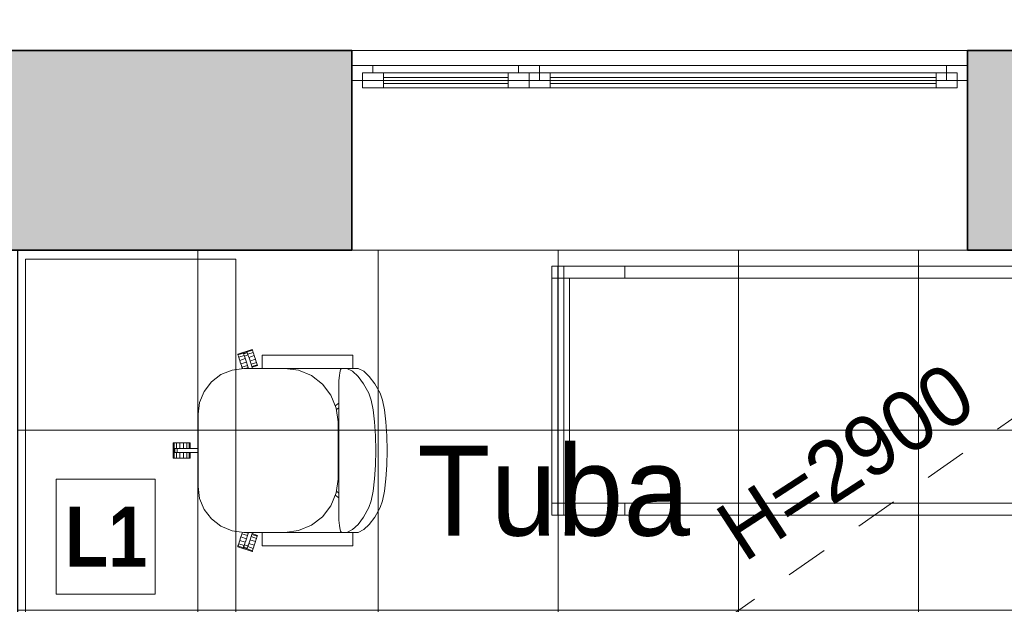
# Model space of a CAD drawing. Header units: millimetres. Extents: x -2932 to 42461, y -10716 to 17298.
# Tile 124 of 168: x 19309 to 22587, y 11320 to 13268. Entities that reach past the tile are written whole.
import ezdxf

# ---------------------------------------------------------------- set-up
doc = ezdxf.new("R2010")
doc.units = ezdxf.units.MM
doc.header["$MEASUREMENT"] = 0
for name, pattern in [('Aligning Line', [635, 317.5, -317.5]), ('Dashed', [423.333333, 211.666667, -211.666667]), ('Small Dashed', [282.222222, 141.111111, -141.111111]), ('Wipeout_Contour', [1000, 0, -1000])]:
    doc.linetypes.add(name, pattern=pattern)
for name, color, linetype, lineweight in [('0_Pen_No__1', 7, 'Continuous', 13), ('A-FLOR.IFC Model_Pen_No__2', 8, 'Continuous', 15), ('ARCHICAD Windows_Pen_No__2', 8, 'Continuous', 15), ('ARCHICAD Zone Stamps_Pen_No__1', 7, 'Continuous', 13), ('Cut Pattern-2_Pen_No__2', 8, 'Continuous', 15), ('Grids-2_Pen_No__1', 7, 'Continuous', 13), ('I-FURN.IFC Model_Pen_No__2', 8, 'Continuous', 15), ('I-WALL.IFC Model_Pen_No__2', 8, 'Continuous', 15), ('I-WALL.IFC Model_Pen_No__27', 7, 'Continuous', 35), ('SA_LAGI_Pen_No__1', 7, 'Continuous', 13), ('Walls-1_Pen_No__1', 7, 'Continuous', 13), ('Walls_Pen_No__1', 7, 'Continuous', 13), ('Windows-1_Pen_No__1', 7, 'Continuous', 13), ('Windows_Pen_No__1', 7, 'Continuous', 13)]:
    doc.layers.add(name, color=color, linetype=linetype, lineweight=lineweight)
doc.layers.add('Furniture-1_Pen_No__62', color=7, linetype='Continuous', lineweight=20, true_color=0xaaaaaa)
doc.layers.add('SA_LAGI_Pen_No__102', color=7, linetype='Continuous', lineweight=13, true_color=0xcccccc)
doc.layers.add('I-WALL.IFC Model', color=7, linetype='Continuous')
doc.styles.add('GENERATED_STYLE_1', font='txt', dxfattribs={"width": 0.95})
doc.styles.add('GENERATED_STYLE_2', font='txt', dxfattribs={"width": 0.84})
doc.styles.add('GENERATED_STYLE_4', font='txt', dxfattribs={"width": 0.84})
doc.dimstyles.new('GENERATED_STYLE__2', dxfattribs={"dimtxt": 200, "dimasz": 152, "dimexe": 0.18, "dimexo": 0.0625, "dimgap": 0.09, "dimtad": 1, "dimtih": 1, "dimtoh": 1, "dimdec": 0, "dimzin": 0, "dimdsep": 46, "dimtxsty": 'GENERATED_STYLE_2', "dimblk": 'ARROWHEAD_2', "dimblk1": 'ARROWHEAD_2', "dimblk2": 'ARROWHEAD_2', "dimcen": 0.09, "dimse1": 1, "dimse2": 1, "dimclrd": 7, "dimclre": 7, "dimclrt": 7, "dimadec": 0, "dimazin": 0, "dimtfac": 1, "dimtdec": 4, "dimtmove": 0, "dimatfit": 3, "dimfxl": 0, "dimtolj": 1, "dimtzin": 0, "dimarcsym": 0})

# ---------------------------------------------------------------- blocks, each defined once
blk = doc.blocks.new('*D84')
at = {"layer": '0_Pen_No__1', "color": 7, "linetype": 'Continuous', "lineweight": 13}
for p, q in [((19185.5, 15323), (19185.5, 15623)), ((19301.5, 15323), (19301.5, 15623)), ((19243.2, 15573), (19127.8, 15373)), ((19359.2, 15573), (19243.8, 15373)), ((19185.5, 15473), (19301.5, 15473))]:
    blk.add_line(p, q, dxfattribs=at)
blk = doc.blocks.new('ARROWHEAD_2')
at = {"color": 0, "linetype": 'Continuous', "lineweight": 0}
for p, q in [((-0.378, -0.655), (0.378, 0.655)), ((0, 0), (-1, 0))]:
    blk.add_line(p, q, dxfattribs=at)
blk = doc.blocks.new('*D85')
at = {"layer": '0_Pen_No__1', "color": 7, "linetype": 'Continuous', "lineweight": 13}
for p, q in [((19301.5, 15323), (19301.5, 15623)), ((23391.3, 15323), (23391.3, 15623)), ((19359.2, 15573), (19243.8, 15373)), ((23449, 15573), (23333.5, 15373)), ((19301.5, 15473), (23391.3, 15473))]:
    blk.add_line(p, q, dxfattribs=at)
at = {"color": 254, "linetype": 'Wipeout_Contour', "lineweight": 0, "ltscale": 105790.71678}
blk.add_wipeout([(21024.8, 15481.1), (21668, 15481.1), (21668, 15744.8), (21024.8, 15744.8)], dxfattribs=at)
at = {"color": 254, "linetype": 'Wipeout_Contour', "lineweight": 0, "ltscale": 111661.33218}
blk.add_wipeout([(22915.3, 15481.1), (23365.3, 15481.1), (23365.3, 15744.8), (22915.3, 15744.8)], dxfattribs=at)
at = {"layer": '0_Pen_No__1', "color": 7, "lineweight": 13, "char_height": 200, "attachment_point": 7, "style": 'GENERATED_STYLE_2'}
for s, insert in [('\\A1;{\\pql;\\fArial|b0|i0|c0|p34;4\xa0090}', (21056.6, 15513)), ('\\A1;{\\pql;\\fArial|b0|i0|c0|p34;163}', (22947.1, 15513))]:
    blk.add_mtext(s, dxfattribs=dict(at, insert=insert))
blk = doc.blocks.new('*D106')
at = {"layer": '0_Pen_No__1', "color": 7, "linetype": 'Continuous', "lineweight": 13}
for p, q in [((18685, 15671.2), (18685, 15971.2)), ((20415, 15671.2), (20415, 15971.2)), ((18742.7, 15921.2), (18627.3, 15721.2)), ((20472.7, 15921.2), (20357.3, 15721.2)), ((18685, 15821.2), (20415, 15821.2))]:
    blk.add_line(p, q, dxfattribs=at)
at = {"color": 254, "linetype": 'Wipeout_Contour', "lineweight": 0, "ltscale": 100956.440724}
blk.add_wipeout([(19228.4, 15829.3), (19871.6, 15829.3), (19871.6, 16093), (19228.4, 16093)], dxfattribs=at)
at = {"layer": '0_Pen_No__1', "color": 7, "lineweight": 13, "insert": (19260.3, 15861.2), "char_height": 200, "attachment_point": 7, "style": 'GENERATED_STYLE_2'}
blk.add_mtext('\\A1;{\\pql;\\fArial|b0|i0|c0|p34;1\xa0730}', dxfattribs=at)
blk = doc.blocks.new('*D107')
at = {"layer": '0_Pen_No__1', "color": 7, "linetype": 'Continuous', "lineweight": 13}
for p, q in [((20415, 15671.2), (20415, 15971.2)), ((22465, 15671.2), (22465, 15971.2)), ((20472.7, 15921.2), (20357.3, 15721.2)), ((22522.7, 15921.2), (22407.3, 15721.2)), ((20415, 15821.2), (22465, 15821.2))]:
    blk.add_line(p, q, dxfattribs=at)
at = {"color": 254, "linetype": 'Wipeout_Contour', "lineweight": 0, "ltscale": 106919.03899}
blk.add_wipeout([(21118.4, 15829.3), (21761.6, 15829.3), (21761.6, 16093), (21118.4, 16093)], dxfattribs=at)
at = {"layer": '0_Pen_No__1', "color": 7, "lineweight": 13, "insert": (21150.3, 15861.2), "char_height": 200, "attachment_point": 7, "style": 'GENERATED_STYLE_2'}
blk.add_mtext('\\A1;{\\pql;\\fArial|b0|i0|c0|p34;2\xa0050}', dxfattribs=at)
blk = doc.blocks.new('*D108')
at = {"layer": '0_Pen_No__1', "color": 7, "linetype": 'Continuous', "lineweight": 13}
for p, q in [((22465, 15671.2), (22465, 15971.2)), ((24175, 15671.2), (24175, 15971.2)), ((22522.7, 15921.2), (22407.3, 15721.2)), ((24232.7, 15921.2), (24117.3, 15721.2)), ((22465, 15821.2), (24175, 15821.2))]:
    blk.add_line(p, q, dxfattribs=at)
at = {"color": 254, "linetype": 'Wipeout_Contour', "lineweight": 0, "ltscale": 113039.86052}
blk.add_wipeout([(22998.4, 15829.3), (23641.6, 15829.3), (23641.6, 16093), (22998.4, 16093)], dxfattribs=at)
at = {"layer": '0_Pen_No__1', "color": 7, "lineweight": 13, "insert": (23030.3, 15861.2), "char_height": 200, "attachment_point": 7, "style": 'GENERATED_STYLE_2'}
blk.add_mtext('\\A1;{\\pql;\\fArial|b0|i0|c0|p34;1\xa0710}', dxfattribs=at)

msp = doc.modelspace()

# ---------------------------------------------------------------- hatches: boundary and pattern name
at = {"layer": 'I-WALL.IFC Model', "linetype": 'Continuous', "lineweight": 0, "true_color": 0x000000}
for points in [[(20415, 13165), (18685, 13165), (18685, 12500), (20415, 12500)], [(24175, 13165), (22465, 13165), (22465, 12500), (24175, 12500)]]:
    msp.add_hatch(color=178, dxfattribs=at).paths.add_polyline_path(points)

# ---------------------------------------------------------------- linework, layer by layer
at = {"layer": 'A-FLOR.IFC Model_Pen_No__2', "color": 8, "linetype": 'Continuous', "lineweight": 15, "flags": 128}
msp.add_lwpolyline([(-100, 6430), (0, 6430), (0, 0), (30435, 0), (30435, 6520), (38315, 6520), (38315, 12500), (12000, 12500), (12000, 7875), (8430, 7875), (8430, 12496.2), (2165, 12496.2), (2165, 11220), (-100, 11220)], close=True, dxfattribs=at)
at = {"layer": 'A-FLOR.IFC Model_Pen_No__2', "color": 8, "linetype": 'Dashed', "lineweight": 15, "flags": 128}
msp.add_lwpolyline([(0, 0), (30430, 0), (30430, 6520), (33865, 6520), (33865, 0), (38600, 0), (38600, 5615), (38315, 5615), (38315, 12500), (12000, 12500), (12000, 7905), (8430, 7905), (8430, 12496.2), (2165, 12496.2), (2165, 6180), (0, 6180)], close=True, dxfattribs=at)
at = {"layer": 'ARCHICAD Windows_Pen_No__2', "color": 8, "linetype": 'Continuous', "lineweight": 15}
for p, q in [((20415, 13065), (20415, 13115)), ((20415, 13115), (22465, 13115)), ((22465, 13115), (22465, 13065)), ((22465, 13065), (20415, 13065)), ((20450, 13040), (20450, 13065)), ((21005, 13065), (21005, 13040)), ((22430, 13065), (22430, 13040)), ((21005, 13040), (20450, 13040)), ((22430, 13040), (21005, 13040))]:
    msp.add_line(p, q, dxfattribs=at)
at = {"layer": 'I-FURN.IFC Model_Pen_No__2', "color": 8, "linetype": 'Continuous', "lineweight": 15}
for p, q in [((19328, 12470), (20028, 12470)), ((19328, 11110), (19328, 12470)), ((20028, 11110), (20028, 12470)), ((21080, 12446.7), (21080, 12406.7)), ((21120, 12446.7), (21080, 12446.7)), ((21100, 12446.7), (21100, 11616.7)), ((23408, 12446.7), (21100, 12446.7)), ((21120, 12446.7), (21323.2, 12446.7)), ((21120, 12406.7), (21120, 12446.7)), ((21323.2, 12446.7), (23144.8, 12446.7)), ((21323.2, 12406.7), (21323.2, 12446.7)), ((21080, 12406.7), (21080, 11656.7)), ((21080, 12406.7), (21120, 12406.7)), ((21120, 11656.7), (21120, 12406.7)), ((21120, 12406.7), (21247, 12406.7)), ((21139, 11656.7), (21139, 12406.7)), ((21247, 12406.7), (23221, 12406.7)), ((20034.5, 12153.2), (20082.8, 12168.9)), ((20065.6, 12160.4), (20083.7, 12166.3)), ((20082.8, 12168.9), (20083.1, 12168)), ((20083.1, 12168), (20083.7, 12166.3)), ((20083.7, 12166.3), (20084.9, 12162.6)), ((20035, 12151.9), (20034.5, 12153.2)), ((20035.4, 12150.6), (20035, 12151.9)), ((20035.4, 12150.6), (20053.5, 12156.5)), ((20036.6, 12146.9), (20035.4, 12150.6)), ((20037.8, 12143.2), (20036.6, 12146.9)), ((20055.9, 12149), (20037.8, 12143.2)), ((20039.6, 12137.8), (20037.8, 12143.2)), ((20041.3, 12132.4), (20039.6, 12137.8)), ((20041.3, 12132.4), (20059.4, 12138.3)), ((20043.2, 12126.4), (20041.3, 12132.4)), ((20053.5, 12156.5), (20065.6, 12160.4)), ((20053.9, 12155.2), (20053.5, 12156.5)), ((20054.3, 12153.9), (20053.9, 12155.2)), ((20054.3, 12153.9), (20066.4, 12157.8)), ((20055.5, 12150.3), (20054.3, 12153.9)), ((20056.7, 12146.7), (20055.5, 12150.3)), ((20056.7, 12146.7), (20068.7, 12150.7)), ((20057.8, 12143.2), (20056.7, 12146.7)), ((20060, 12136.5), (20057.8, 12143.2)), ((20070.1, 12105.4), (20060, 12136.5)), ((20065.6, 12160.4), (20066.1, 12158.7)), ((20066.1, 12158.7), (20066.4, 12157.8)), ((20066.4, 12157.8), (20067.6, 12154.2)), ((20067.6, 12154.2), (20068.7, 12150.7)), ((20086.1, 12158.8), (20068, 12153)), ((20068.7, 12150.7), (20070.4, 12145.6)), ((20070.4, 12145.6), (20072.1, 12140.4)), ((20071.5, 12142.2), (20089.6, 12148.1)), ((20072.1, 12140.4), (20083.5, 12105.4)), ((20075.4, 12130.3), (20093.5, 12136.2)), ((20084.9, 12162.6), (20086.1, 12158.8)), ((20086.1, 12158.8), (20087.9, 12153.5)), ((20087.9, 12153.5), (20089.6, 12148.1)), ((20089.6, 12148.1), (20091.6, 12142.1)), ((20091.6, 12142.1), (20093.5, 12136.2)), ((20093.5, 12136.2), (20095.2, 12130.8)), ((20116.1, 12149.8), (20118.4, 12149.8)), ((20116.1, 12149.8), (20116.1, 12105.4)), ((20118.4, 12149.8), (20119.9, 12149.8)), ((20119.9, 12149.8), (20125.2, 12149.8)), ((20125.2, 12149.8), (20130.6, 12149.8)), ((20130.6, 12149.8), (20138.6, 12149.8)), ((20138.6, 12149.8), (20146.6, 12149.8)), ((20146.6, 12149.8), (20153.9, 12149.8)), ((20153.9, 12149.8), (20165.5, 12149.8)), ((20165.5, 12149.8), (20368.7, 12149.8)), ((20368.7, 12149.8), (20380.3, 12149.8)), ((20380.3, 12149.8), (20387.6, 12149.8)), ((20387.6, 12149.8), (20395.6, 12149.8)), ((20395.6, 12149.8), (20403.6, 12149.8)), ((20403.6, 12149.8), (20409, 12149.8)), ((20409, 12149.8), (20414.4, 12149.8)), ((20414.4, 12149.8), (20415.8, 12149.8)), ((20415.8, 12149.8), (20418.1, 12149.8)), ((20418.1, 12149.8), (20418.1, 12105.4)), ((20015.5, 12100.2), (19978.8, 12085)), ((20055, 12105.4), (20015.5, 12100.2)), ((20045.2, 12120.5), (20043.2, 12126.4)), ((20045.2, 12120.5), (20063.3, 12126.3)), ((20046.9, 12115.1), (20045.2, 12120.5)), ((20048.7, 12109.7), (20046.9, 12115.1)), ((20048.7, 12109.7), (20066.8, 12115.6)), ((20049.9, 12106), (20048.7, 12109.7)), ((20050.3, 12104.8), (20049.9, 12106)), ((20116.1, 12105.4), (20055, 12105.4)), ((20060.6, 12105.4), (20069.2, 12108.2)), ((20070.1, 12105.5), (20069.7, 12105.4)), ((20078.9, 12119.5), (20097, 12125.4)), ((20081.3, 12112.1), (20099.4, 12118)), ((20100.3, 12115.3), (20082.1, 12109.4)), ((20095.2, 12130.8), (20097, 12125.4)), ((20097, 12125.4), (20098.2, 12121.7)), ((20098.2, 12121.7), (20099.4, 12118)), ((20099.4, 12118), (20100, 12116.2)), ((20100, 12116.2), (20100.3, 12115.3)), ((20118, 12105.4), (20116.1, 12105.4)), ((20119.9, 12105.4), (20118, 12105.4)), ((20125.2, 12105.4), (20119.9, 12105.4)), ((20130.6, 12105.4), (20125.2, 12105.4)), ((20138.6, 12105.4), (20130.6, 12105.4)), ((20146.6, 12105.4), (20138.6, 12105.4)), ((20156.1, 12105.4), (20146.6, 12105.4)), ((20165.5, 12105.4), (20156.1, 12105.4)), ((20368.7, 12105.4), (20165.5, 12105.4)), ((20236.9, 12099.3), (20190.9, 12105.4)), ((20279.8, 12081.5), (20236.9, 12099.3)), ((20378.2, 12105.4), (20368.7, 12105.4)), ((20376.9, 12101.5), (20375.5, 12096)), ((20378.6, 12103.4), (20376.9, 12101.5)), ((20387.6, 12105.4), (20378.2, 12105.4)), ((20380.3, 12105.4), (20378.6, 12103.4)), ((20395.6, 12105.4), (20387.6, 12105.4)), ((20396.1, 12105.4), (20395.6, 12105.4)), ((20398, 12105.4), (20396.1, 12105.4)), ((20416.6, 12096), (20398, 12105.4)), ((20398, 12105.4), (20435.5, 12105.4)), ((20435.5, 12105.4), (20454.2, 12096)), ((19978.8, 12085), (19947.2, 12060.7)), ((20316.6, 12053.3), (20279.8, 12081.5)), ((20372.2, 12074), (20371.8, 12064.3)), ((20373.1, 12082.2), (20372.2, 12074)), ((20374.1, 12090.5), (20373.1, 12082.2)), ((20375.5, 12096), (20374.1, 12090.5)), ((20435.2, 12079.1), (20416.6, 12096)), ((20453.4, 12054.6), (20435.2, 12079.1)), ((20454.2, 12096), (20472.7, 12079.1)), ((20472.7, 12079.1), (20490.9, 12054.6)), ((19947.2, 12060.7), (19923, 12029.2)), ((20344.9, 12016.5), (20316.6, 12053.3)), ((20371.8, 12064.3), (20371.5, 12054.6)), ((20371.5, 12054.6), (20371.5, 11610.1)), ((20471.3, 12022.8), (20453.4, 12054.6)), ((20490.9, 12054.6), (20508.9, 12022.8)), ((19923, 12029.2), (19907.8, 11992.4)), ((20362.7, 11973.6), (20344.9, 12016.5)), ((20478.9, 12000.2), (20471.3, 12022.8)), ((20508.9, 12022.8), (20516.5, 12000.2)), ((19907.8, 11992.4), (19902.6, 11953)), ((20359.5, 11981.1), (20371.5, 11989.8)), ((20368.7, 11927.6), (20362.7, 11973.6)), ((20371.5, 11974.1), (20363.4, 11968.2)), ((20485.4, 11967.7), (20478.9, 12000.2)), ((20490.3, 11927.3), (20485.4, 11967.7)), ((20516.5, 12000.2), (20522.9, 11967.7)), ((20522.9, 11967.7), (20527.8, 11927.3)), ((19902.6, 11953), (19902.6, 11711.7)), ((20368.7, 11737.1), (20368.7, 11927.6)), ((20493.3, 11881.2), (20490.3, 11927.3)), ((20527.8, 11927.3), (20530.8, 11881.2)), ((20494.3, 11832.3), (20493.3, 11881.2)), ((20530.8, 11881.2), (20531.9, 11832.3)), ((19819.8, 11857.7), (19820.8, 11857.7)), ((19819.8, 11806.9), (19819.8, 11857.7)), ((19820.8, 11857.7), (19822.6, 11857.7)), ((19822.6, 11857.7), (19826.5, 11857.7)), ((19822.6, 11838.7), (19822.6, 11857.7)), ((19822.6, 11838.7), (19824.4, 11838.7)), ((19822.6, 11826), (19822.6, 11838.7)), ((19824.4, 11838.7), (19825.3, 11838.7)), ((19825.3, 11838.7), (19829.1, 11838.7)), ((19825.3, 11826), (19825.3, 11838.7)), ((19826.5, 11857.7), (19830.4, 11857.7)), ((19829.1, 11838.7), (19832.8, 11838.7)), ((19830.4, 11857.7), (19836.1, 11857.7)), ((19830.4, 11857.7), (19830.4, 11838.7)), ((19832.8, 11838.7), (19838.2, 11838.7)), ((19832.8, 11826), (19832.8, 11838.7)), ((19836.1, 11857.7), (19841.7, 11857.7)), ((19838.2, 11838.7), (19843.6, 11838.7)), ((19841.7, 11857.7), (19848, 11857.7)), ((19841.7, 11838.7), (19841.7, 11857.7)), ((19843.6, 11838.7), (19902.6, 11838.7)), ((19848, 11857.7), (19854.3, 11857.7)), ((19854.3, 11857.7), (19859.9, 11857.7)), ((19854.3, 11838.7), (19854.3, 11857.7)), ((19859.9, 11857.7), (19865.6, 11857.7)), ((19865.6, 11857.7), (19869.5, 11857.7)), ((19865.6, 11838.7), (19865.6, 11857.7)), ((19869.5, 11857.7), (19873.4, 11857.7)), ((19873.4, 11857.7), (19875.2, 11857.7)), ((19873.4, 11838.7), (19873.4, 11857.7)), ((19875.2, 11857.7), (19876.2, 11857.7)), ((19876.2, 11857.7), (19876.2, 11838.7)), ((19821.2, 11806.9), (19819.8, 11806.9)), ((19822.6, 11806.9), (19821.2, 11806.9)), ((19824, 11826), (19822.6, 11826)), ((19822.6, 11806.9), (19822.6, 11826)), ((19826.5, 11806.9), (19822.6, 11806.9)), ((19825.3, 11826), (19824, 11826)), ((19829.1, 11826), (19825.3, 11826)), ((19830.4, 11806.9), (19826.5, 11806.9)), ((19832.8, 11826), (19829.1, 11826)), ((19830.4, 11826), (19830.4, 11806.9)), ((19836.1, 11806.9), (19830.4, 11806.9)), ((19836.6, 11826), (19832.8, 11826)), ((19841.7, 11806.9), (19836.1, 11806.9)), ((19843.6, 11826), (19836.6, 11826)), ((19841.7, 11806.9), (19841.7, 11826)), ((19848, 11806.9), (19841.7, 11806.9)), ((19902.6, 11826), (19843.6, 11826)), ((19854.3, 11806.9), (19848, 11806.9)), ((19854.3, 11806.9), (19854.3, 11826)), ((19859.9, 11806.9), (19854.3, 11806.9)), ((19865.6, 11806.9), (19859.9, 11806.9)), ((19865.6, 11806.9), (19865.6, 11826)), ((19869.5, 11806.9), (19865.6, 11806.9)), ((19873.4, 11806.9), (19869.5, 11806.9)), ((19873.4, 11806.9), (19873.4, 11826)), ((19874.8, 11806.9), (19873.4, 11806.9)), ((19876.2, 11806.9), (19874.8, 11806.9)), ((19876.2, 11826), (19876.2, 11806.9)), ((20493.3, 11783.4), (20494.3, 11832.3)), ((20531.9, 11832.3), (20530.8, 11783.4)), ((20490.3, 11737.4), (20493.3, 11783.4)), ((20530.8, 11783.4), (20527.8, 11737.4)), ((19902.6, 11711.7), (19907.8, 11672.2)), ((20362.7, 11691), (20368.7, 11737.1)), ((20485.4, 11696.9), (20490.3, 11737.4)), ((20527.8, 11737.4), (20522.9, 11696.9)), ((20344.9, 11648.2), (20362.7, 11691)), ((20371.5, 11674.8), (20359.5, 11683.5)), ((20363.4, 11696.4), (20371.5, 11690.5)), ((20478.9, 11664.4), (20485.4, 11696.9)), ((20522.9, 11696.9), (20516.5, 11664.4)), ((19907.8, 11672.2), (19923, 11635.5)), ((20316.6, 11611.3), (20344.9, 11648.2)), ((20453.4, 11610), (20471.3, 11641.8)), ((20471.3, 11641.8), (20478.9, 11664.4)), ((20508.9, 11641.8), (20490.9, 11610)), ((20516.5, 11664.4), (20508.9, 11641.8)), ((21080, 11656.7), (21080, 11616.7)), ((21120, 11656.7), (21080, 11656.7)), ((21120, 11656.7), (21247, 11656.7)), ((21120, 11616.7), (21120, 11656.7)), ((21247, 11656.7), (23221, 11656.7)), ((21323.2, 11616.7), (21323.2, 11656.7)), ((19923, 11635.5), (19947.2, 11603.9)), ((20279.8, 11583.1), (20316.6, 11611.3)), ((20371.5, 11610.1), (20371.8, 11600.3)), ((20435.2, 11585.5), (20453.4, 11610)), ((20490.9, 11610), (20472.7, 11585.5)), ((21080, 11616.7), (21120, 11616.7)), ((21100, 11616.7), (23408, 11616.7)), ((21120, 11616.7), (21323.2, 11616.7)), ((21323.2, 11616.7), (23144.8, 11616.7)), ((19947.2, 11603.9), (19978.8, 11579.7)), ((19978.8, 11579.7), (20015.5, 11564.5)), ((20236.9, 11565.3), (20279.8, 11583.1)), ((20371.8, 11600.3), (20372.2, 11590.6)), ((20372.2, 11590.6), (20373.1, 11582.4)), ((20373.1, 11582.4), (20374.1, 11574.1)), ((20374.1, 11574.1), (20375.5, 11568.6)), ((20416.6, 11568.6), (20435.2, 11585.5)), ((20472.7, 11585.5), (20454.2, 11568.6)), ((20015.5, 11564.5), (20055, 11559.3)), ((20043.2, 11538.2), (20045.2, 11544.2)), ((20045.2, 11544.2), (20046.9, 11549.6)), ((20063.3, 11538.3), (20045.2, 11544.2)), ((20046.9, 11549.6), (20048.7, 11554.9)), ((20048.7, 11554.9), (20049.9, 11558.6)), ((20066.8, 11549), (20048.7, 11554.9)), ((20049.9, 11558.6), (20050.3, 11559.9)), ((20055, 11559.3), (20116.1, 11559.3)), ((20060, 11528.1), (20070.1, 11559.3)), ((20069.2, 11556.5), (20060.6, 11559.3)), ((20069.7, 11559.3), (20070.1, 11559.1)), ((20083.5, 11559.3), (20072.1, 11524.2)), ((20097, 11539.2), (20078.9, 11545.1)), ((20099.4, 11546.7), (20081.3, 11552.6)), ((20082.1, 11555.2), (20100.3, 11549.3)), ((20098.2, 11543), (20097, 11539.2)), ((20099.4, 11546.7), (20098.2, 11543)), ((20099.8, 11548), (20099.4, 11546.7)), ((20100.3, 11549.3), (20099.8, 11548)), ((20116.1, 11559.3), (20118, 11559.3)), ((20116.1, 11559.3), (20116.1, 11514.8)), ((20118, 11559.3), (20119.9, 11559.3)), ((20119.9, 11559.3), (20125.2, 11559.3)), ((20125.2, 11559.3), (20130.6, 11559.3)), ((20130.6, 11559.3), (20138.6, 11559.3)), ((20138.6, 11559.3), (20146.6, 11559.3)), ((20146.6, 11559.3), (20156.1, 11559.3)), ((20156.1, 11559.3), (20165.5, 11559.3)), ((20165.5, 11559.3), (20368.7, 11559.3)), ((20190.9, 11559.3), (20236.9, 11565.3)), ((20368.7, 11559.3), (20378.2, 11559.3)), ((20375.5, 11568.6), (20376.9, 11563.1)), ((20376.9, 11563.1), (20378.6, 11561.2)), ((20378.2, 11559.3), (20387.6, 11559.3)), ((20378.6, 11561.2), (20380.3, 11559.3)), ((20387.6, 11559.3), (20395.6, 11559.3)), ((20395.6, 11559.3), (20396.1, 11559.3)), ((20396.1, 11559.3), (20398, 11559.3)), ((20398, 11559.3), (20416.6, 11568.6)), ((20398, 11559.3), (20435.5, 11559.3)), ((20418.1, 11559.3), (20418.1, 11514.8)), ((20454.2, 11568.6), (20435.5, 11559.3)), ((20034.5, 11511.4), (20034.8, 11512.3)), ((20082.8, 11495.7), (20034.5, 11511.4)), ((20034.8, 11512.3), (20035.4, 11514)), ((20035.4, 11514), (20036.6, 11517.8)), ((20053.5, 11508.2), (20035.4, 11514)), ((20036.6, 11517.8), (20037.8, 11521.5)), ((20037.8, 11521.5), (20039.6, 11526.9)), ((20037.8, 11521.5), (20055.9, 11515.6)), ((20039.6, 11526.9), (20041.3, 11532.2)), ((20041.3, 11532.2), (20043.2, 11538.2)), ((20059.4, 11526.4), (20041.3, 11532.2)), ((20053.5, 11508.2), (20054, 11509.8)), ((20054, 11509.8), (20054.3, 11510.7)), ((20054.3, 11510.7), (20055.5, 11514.3)), ((20066.4, 11506.8), (20054.3, 11510.7)), ((20055.5, 11514.3), (20056.7, 11517.9)), ((20056.7, 11517.9), (20058.3, 11523)), ((20068.7, 11514), (20056.7, 11517.9)), ((20058.3, 11523), (20060, 11528.1)), ((20067.6, 11510.4), (20066.4, 11506.8)), ((20068.7, 11514), (20067.6, 11510.4)), ((20068, 11511.7), (20086.1, 11505.8)), ((20069.9, 11517.6), (20068.7, 11514)), ((20072.1, 11524.2), (20069.9, 11517.6)), ((20089.6, 11516.5), (20071.5, 11522.4)), ((20093.5, 11528.5), (20075.4, 11534.4)), ((20087.9, 11511.2), (20086.1, 11505.8)), ((20089.6, 11516.5), (20087.9, 11511.2)), ((20091.6, 11522.5), (20089.6, 11516.5)), ((20093.5, 11528.5), (20091.6, 11522.5)), ((20095.2, 11533.9), (20093.5, 11528.5)), ((20097, 11539.2), (20095.2, 11533.9)), ((20118.4, 11514.8), (20116.1, 11514.8)), ((20119.9, 11514.8), (20118.4, 11514.8)), ((20125.2, 11514.8), (20119.9, 11514.8)), ((20130.6, 11514.8), (20125.2, 11514.8)), ((20138.6, 11514.8), (20130.6, 11514.8)), ((20146.6, 11514.8), (20138.6, 11514.8)), ((20153.9, 11514.8), (20146.6, 11514.8)), ((20165.5, 11514.8), (20153.9, 11514.8)), ((20368.7, 11514.8), (20165.5, 11514.8)), ((20380.3, 11514.8), (20368.7, 11514.8)), ((20387.6, 11514.8), (20380.3, 11514.8)), ((20395.6, 11514.8), (20387.6, 11514.8)), ((20403.6, 11514.8), (20395.6, 11514.8)), ((20409, 11514.8), (20403.6, 11514.8)), ((20414.4, 11514.8), (20409, 11514.8)), ((20415.8, 11514.8), (20414.4, 11514.8)), ((20418.1, 11514.8), (20415.8, 11514.8)), ((20065.6, 11504.2), (20053.5, 11508.2)), ((20066, 11505.5), (20065.6, 11504.2)), ((20083.7, 11498.3), (20065.6, 11504.2)), ((20066.4, 11506.8), (20066, 11505.5)), ((20083.3, 11497), (20082.8, 11495.7)), ((20083.7, 11498.3), (20083.3, 11497)), ((20084.9, 11502.1), (20083.7, 11498.3)), ((20086.1, 11505.8), (20084.9, 11502.1))]:
    msp.add_line(p, q, dxfattribs=at)
at = {"layer": 'I-WALL.IFC Model_Pen_No__2', "color": 8, "linetype": 'Continuous', "lineweight": 15}
for p, q in [((22465, 13165), (20415, 13165)), ((20415, 12500), (22465, 12500))]:
    msp.add_line(p, q, dxfattribs=at)
at = {"layer": 'I-WALL.IFC Model_Pen_No__27', "color": 7, "linetype": 'Continuous', "lineweight": 35}
for p, q in [((20415, 13165), (20415, 12500)), ((22465, 13165), (22465, 12500))]:
    msp.add_line(p, q, dxfattribs=at)
at = {"layer": 'I-WALL.IFC Model_Pen_No__27', "color": 7, "linetype": 'Continuous', "lineweight": 35, "flags": 128}
for points in [[(20415, 13165), (18685, 13165)], [(24175, 13165), (22465, 13165)], [(18685, 12500), (20415, 12500)], [(22465, 12500), (24175, 12500)]]:
    msp.add_lwpolyline(points, dxfattribs=at)
at = {"layer": 'SA_LAGI_Pen_No__1', "color": 7, "linetype": 'Small Dashed', "lineweight": 13}
msp.add_line((19328.5, 9637), (23416.3, 12500), dxfattribs=at)

# ---------------------------------------------------------------- texts
at = {"layer": 'ARCHICAD Zone Stamps_Pen_No__1', "color": 7, "lineweight": 13, "insert": (20632.9, 11848.5), "char_height": 300, "attachment_point": 1, "style": 'GENERATED_STYLE_1'}
msp.add_mtext('\\A1;{\\pql;\\pt0;\\fSwis721 Lt BT|b0|i0|c0|p34;Tuba}', dxfattribs=at)

# ---------------------------------------------------------------- dimensions: what is measured, and where the dimension line sits
at = {"color": 7, "linetype": 'Continuous', "lineweight": 13}
dim = msp.add_linear_dim(base=(19301.5, 15473), p1=(19185.5, 11215.7), p2=(19301.5, 11215.7), dimstyle='GENERATED_STYLE__2', dxfattribs=at)
dim.commit()
dim.dimension.update_dxf_attribs({"geometry": '*D84', "text_midpoint": (18993.8, 15613), "dimtype": 160})

# ---------------------------------------------------------------- next in the draw order: dimensions: what is measured, and where the dimension line sits
dim = msp.add_linear_dim(base=(23391.3, 15473), p1=(19301.5, 11215.7), p2=(23391.3, 11204.1), dimstyle='GENERATED_STYLE__2', dxfattribs=at)
dim.commit()
dim.dimension.update_dxf_attribs({"geometry": '*D85', "text_midpoint": (21409.9, 15613), "dimtype": 160})

# ---------------------------------------------------------------- next in the draw order: linework, layer by layer
at = {"layer": 'Furniture-1_Pen_No__62', "color": 253, "linetype": 'Continuous', "lineweight": 20, "true_color": 0xaaaaaa}
for p, q in [((19328, 12470), (20028, 12470)), ((19328, 11110), (19328, 12470)), ((20028, 11110), (20028, 12470)), ((21120, 12446.7), (21080, 12446.7)), ((21080, 12446.7), (21080, 12406.7)), ((21120, 12446.7), (21323.2, 12446.7)), ((21120, 12406.7), (21120, 12446.7)), ((21323.2, 12446.7), (23144.8, 12446.7)), ((21323.2, 12406.7), (21323.2, 12446.7)), ((21080, 11656.7), (21080, 12406.7)), ((21080, 12406.7), (21120, 12406.7)), ((21120, 12406.7), (21120, 11656.7)), ((21247, 12406.7), (21120, 12406.7)), ((21139, 12406.7), (21139, 11656.7)), ((21247, 12406.7), (23221, 12406.7)), ((21120, 11656.7), (21080, 11656.7)), ((21080, 11656.7), (21080, 11616.7)), ((21120, 11656.7), (21247, 11656.7)), ((21120, 11616.7), (21120, 11656.7)), ((23221, 11656.7), (21247, 11656.7)), ((21323.2, 11616.7), (21323.2, 11656.7)), ((21080, 11616.7), (21120, 11616.7)), ((21323.2, 11616.7), (21120, 11616.7)), ((23144.8, 11616.7), (21323.2, 11616.7))]:
    msp.add_line(p, q, dxfattribs=at)

# ---------------------------------------------------------------- next in the draw order: texts
at = {"layer": 'SA_LAGI_Pen_No__1', "color": 7, "linetype": 'Continuous', "lineweight": 13, "insert": (22004.3, 11880), "char_height": 200, "attachment_point": 2, "rotation": 33.0105, "style": 'GENERATED_STYLE_1'}
msp.add_mtext('\\A1;{\\pqc;\\fSwis721 Lt BT|b0|i0|c0|p34;H=2900}', dxfattribs=at)

# ---------------------------------------------------------------- next in the draw order: dimensions: what is measured, and where the dimension line sits
at = {"color": 7, "linetype": 'Continuous', "lineweight": 13}
dim = msp.add_linear_dim(base=(20415, 15821.2), p1=(18685, 12500), p2=(20415, 12500), dimstyle='GENERATED_STYLE__2', dxfattribs=at)
dim.commit()
dim.dimension.update_dxf_attribs({"geometry": '*D106', "text_midpoint": (19613.5, 15961.2), "dimtype": 160})

# ---------------------------------------------------------------- next in the draw order: wipeouts: each hides what was drawn before it
at = {"color": 7, "linetype": 'Continuous', "lineweight": 13, "ltscale": 90974.201741}
msp.add_wipeout([(19429.6, 11736.5), (19759.8, 11736.5), (19759.8, 11353), (19429.6, 11353)], dxfattribs=at).dxf.layer = 'SA_LAGI_Pen_No__1'

# ---------------------------------------------------------------- next in the draw order: linework, layer by layer
at = {"layer": 'SA_LAGI_Pen_No__1', "color": 7, "linetype": 'Continuous', "lineweight": 13, "flags": 128}
msp.add_lwpolyline([(19429.6, 11736.5), (19759.8, 11736.5), (19759.8, 11353), (19429.6, 11353)], close=True, dxfattribs=at)

# ---------------------------------------------------------------- next in the draw order: texts
at = {"layer": 'SA_LAGI_Pen_No__1', "color": 7, "linetype": 'Continuous', "lineweight": 13, "insert": (19459.6, 11644.7), "char_height": 200, "attachment_point": 1, "style": 'GENERATED_STYLE_4'}
msp.add_mtext('\\A1;{\\pql;\\fArial|b1|i0|c0|p34;L1}', dxfattribs=at)

# ---------------------------------------------------------------- next in the draw order: dimensions: what is measured, and where the dimension line sits
at = {"color": 7, "linetype": 'Continuous', "lineweight": 13}
dim = msp.add_linear_dim(base=(22465, 15821.2), p1=(20415, 12500), p2=(22465, 13115), dimstyle='GENERATED_STYLE__2', dxfattribs=at)
dim.commit()
dim.dimension.update_dxf_attribs({"geometry": '*D107', "text_midpoint": (21503.5, 15961.2), "dimtype": 160})

# ---------------------------------------------------------------- next in the draw order: hatches: boundary and pattern name
at = {"layer": 'Cut Pattern-2_Pen_No__2', "linetype": 'Continuous', "lineweight": 15}
msp.add_hatch(color=8, dxfattribs=at).paths.add_polyline_path([(20415, 13165), (18685, 13165), (18685, 12500), (20415, 12500)])
at = {"layer": 'SA_LAGI_Pen_No__102', "linetype": 'Continuous', "lineweight": 13, "true_color": 0xcccccc}
h = msp.add_hatch(dxfattribs=at)
h.set_pattern_fill('Grid_60x60_0001', color=254, style=0, pattern_type=2)
h.set_pattern_definition([(270, (19301.5, 12500), (600, 0), []), (2e-13, (19301.5, 12500), (0, 600), [])])
h.paths.add_polyline_path([(19301.5, 12500), (19301.5, 9657), (23391.3, 9657), (23391.3, 12500)])

# ---------------------------------------------------------------- next in the draw order: linework, layer by layer
at = {"layer": 'Grids-2_Pen_No__1', "color": 7, "linetype": 'Aligning Line', "lineweight": 13}
msp.add_line((121.4, 12500), (38421.6, 12500), dxfattribs=at)
at = {"layer": 'SA_LAGI_Pen_No__1', "color": 7, "linetype": 'Continuous', "lineweight": 13, "flags": 128}
msp.add_lwpolyline([(19301.5, 12500), (23391.3, 12500), (23391.3, 9657), (19301.5, 9657)], close=True, dxfattribs=at)
at = {"layer": 'Walls-1_Pen_No__1', "color": 7, "linetype": 'Continuous', "lineweight": 13}
for p, q in [((20415, 13165), (18685, 13165)), ((20415, 13165), (20415, 13115)), ((20415, 13065), (20415, 12500)), ((22465, 13065), (22465, 12500)), ((20415, 12500), (19301.5, 12500)), ((23391.3, 12500), (22465, 12500))]:
    msp.add_line(p, q, dxfattribs=at)
at = {"layer": 'Walls_Pen_No__1', "color": 7, "linetype": 'Continuous', "lineweight": 13}
msp.add_line((22465, 12500), (20415, 12500), dxfattribs=at)
at = {"layer": 'Windows-1_Pen_No__1', "color": 7, "linetype": 'Continuous', "lineweight": 13}
for p, q in [((20415, 13115), (20485, 13115)), ((20415, 13065), (20415, 13115)), ((20450, 13090), (20520, 13090)), ((20450, 13040), (20450, 13090)), ((20450, 13090), (20450, 13065)), ((20485, 13090), (20450, 13090)), ((20485, 13115), (20485, 13090)), ((20520, 13090), (20520, 13040)), ((20935, 13090), (21005, 13090)), ((20935, 13040), (20935, 13090)), ((20970, 13115), (21040, 13115)), ((20970, 13090), (20970, 13115)), ((21005, 13090), (20970, 13090)), ((21005, 13090), (21075, 13090)), ((21005, 13040), (21005, 13090)), ((21005, 13090), (21005, 13040)), ((21005, 13065), (21005, 13090)), ((21040, 13115), (21040, 13065)), ((21075, 13090), (21075, 13040)), ((22360, 13090), (22430, 13090)), ((22360, 13040), (22360, 13090)), ((22430, 13090), (22430, 13040)), ((20450, 13065), (20415, 13065)), ((20520, 13075), (20935, 13075)), ((20520, 13055), (20520, 13075)), ((20935, 13055), (20520, 13055)), ((20935, 13075), (20935, 13055)), ((21040, 13065), (21005, 13065)), ((21075, 13075), (22360, 13075)), ((21075, 13055), (21075, 13075)), ((22360, 13055), (21075, 13055)), ((22360, 13075), (22360, 13055)), ((22465, 13065), (22395, 13065)), ((20520, 13040), (20450, 13040)), ((21005, 13040), (20935, 13040)), ((21075, 13040), (21005, 13040)), ((22430, 13040), (22360, 13040))]:
    msp.add_line(p, q, dxfattribs=at)
at = {"layer": 'Windows_Pen_No__1', "color": 7, "linetype": 'Continuous', "lineweight": 13}
for p, q in [((20970, 13115), (20485, 13115)), ((20935, 13090), (20520, 13090)), ((22360, 13090), (21075, 13090)), ((20520, 13040), (20935, 13040)), ((21075, 13040), (22360, 13040))]:
    msp.add_line(p, q, dxfattribs=at)

# ---------------------------------------------------------------- next in the draw order: dimensions: what is measured, and where the dimension line sits
at = {"color": 7, "linetype": 'Continuous', "lineweight": 13}
dim = msp.add_linear_dim(base=(24175, 15821.2), p1=(22465, 13115), p2=(24175, 13115), dimstyle='GENERATED_STYLE__2', dxfattribs=at)
dim.commit()
dim.dimension.update_dxf_attribs({"geometry": '*D108', "text_midpoint": (23383.5, 15961.2), "dimtype": 160})

# ---------------------------------------------------------------- next in the draw order: hatches: boundary and pattern name
at = {"layer": 'Cut Pattern-2_Pen_No__2', "linetype": 'Continuous', "lineweight": 15}
msp.add_hatch(color=8, dxfattribs=at).paths.add_polyline_path([(24175, 13165), (22465, 13165), (22465, 12500), (24175, 12500)])

# ---------------------------------------------------------------- next in the draw order: linework, layer by layer
at = {"layer": 'Walls-1_Pen_No__1', "color": 7, "linetype": 'Continuous', "lineweight": 13}
for p, q in [((24175, 13165), (22465, 13165)), ((22465, 13165), (22465, 13115))]:
    msp.add_line(p, q, dxfattribs=at)
at = {"layer": 'Walls_Pen_No__1', "color": 7, "linetype": 'Continuous', "lineweight": 13}
msp.add_line((20415, 13165), (22465, 13165), dxfattribs=at)
at = {"layer": 'Windows-1_Pen_No__1', "color": 7, "linetype": 'Continuous', "lineweight": 13}
for p, q in [((22395, 13115), (22465, 13115)), ((22395, 13065), (22395, 13115)), ((22465, 13115), (22465, 13065))]:
    msp.add_line(p, q, dxfattribs=at)
at = {"layer": 'Windows_Pen_No__1', "color": 7, "linetype": 'Continuous', "lineweight": 13}
msp.add_line((22395, 13115), (21040, 13115), dxfattribs=at)

doc.saveas('drawing.dxf')
